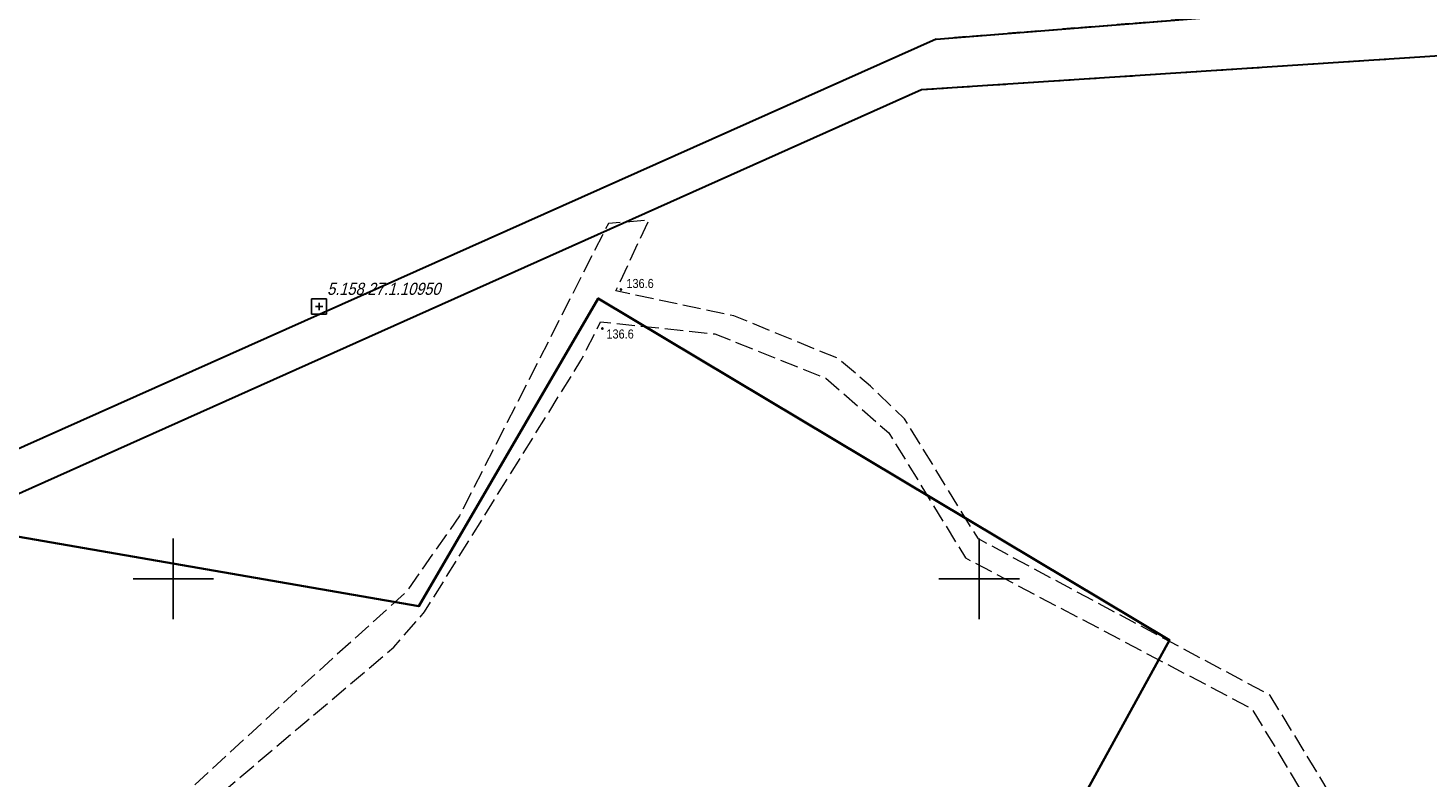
# Model space of a CAD drawing. Header units: metres. Extents: x 5548743 to 5556416, y 5707500 to 5714000.
# Tile 87 of 203: x 5552582 to 5552756, y 5711275 to 5711368. Entities that reach past the tile are written whole.
import ezdxf
from ezdxf.enums import TextEntityAlignment as Align

# ---------------------------------------------------------------- set-up
doc = ezdxf.new("R2010")
doc.units = ezdxf.units.M
doc.header["$MEASUREMENT"] = 0
for name, pattern in [('1.5_0.75', [2.25, 1.5, -0.75]), ('2.25_0.75', [3, 2.25, -0.75]), ('219-1000', [0])]:
    doc.linetypes.add(name, pattern=pattern)
doc.layers.get('0').update_dxf_attribs({"color": 2, "linetype": 'CONTINUOUS', "lineweight": 5})
for name, color, linetype in [('216-obręb ewidencyjny', 7, 'CONTINUOUS'), ('217-kontur klasyfikacyjny', 7, 'CONTINUOUS'), ('218-kontur użytku gruntowego', 7, 'CONTINUOUS'), ('219-działka ewidencyjna', 7, 'CONTINUOUS'), ('jezdnia', 7, 'CONTINUOUS'), ('pikieta naturalna', 7, 'CONTINUOUS'), ('pikieta naturalna-Atr2', 7, 'CONTINUOUS'), ('Szczegółowa osnowa geodezyjna pozioma', 7, 'CONTINUOUS'), ('Szczegółowa osnowa geodezyjna pozioma-Atr103', 7, 'CONTINUOUS'), ('Wstawianie ramki sekcyjnej z opisem', 7, 'CONTINUOUS')]:
    doc.layers.add(name, color=color, linetype=linetype)
doc.styles.get("Standard").update_dxf_attribs({"font": 'Working1250', "width": 0.75})

# ---------------------------------------------------------------- blocks, each defined once
blk = doc.blocks.new('PW01')
at = {"linetype": 'Continuous', "lineweight": 13}
h = blk.add_hatch(color=0, dxfattribs=at)
edge = h.paths.add_edge_path()
edge.add_arc((0, 0), 0.18, 0, 360)
blk = doc.blocks.new('OSSP')
at = {"color": 0}
for p, q in [((-0.939, 0.938), (-0.939, -0.938)), ((-0.939, 0.938), (-0.939, -0.938)), ((0.936, 0.938), (-0.939, 0.938)), ((0.936, 0.938), (-0.939, 0.938)), ((0.45, 0), (-0.45, 0)), ((0.45, 0), (-0.45, 0)), ((0, -0.45), (0, 0.45)), ((0, -0.45), (0, 0.45)), ((0.936, -0.938), (0.936, 0.938)), ((0.936, -0.938), (0.936, 0.938)), ((-0.939, -0.938), (0.936, -0.938)), ((-0.939, -0.938), (0.936, -0.938))]:
    blk.add_line(p, q, dxfattribs=at)
blk = doc.blocks.new('RAMKA1000K')
at = {"color": 0}
for p, q in [((600, 295), (600, 305)), ((700, 295), (700, 305)), ((595, 300), (605, 300)), ((695, 300), (705, 300))]:
    blk.add_line(p, q, dxfattribs=at)

msp = doc.modelspace()

# ---------------------------------------------------------------- linework, layer by layer
at = {"layer": '216-obręb ewidencyjny', "color": 4, "linetype": 'Continuous', "lineweight": 35, "flags": 128}
for points in [[(5552408.35, 5711282.97), (5552418.7, 5711333.31), (5552630.48, 5711296.61), (5552652.73, 5711334.79), (5552723.61, 5711292.4), (5552707.75, 5711263.47), (5552673.7, 5711220.96), (5552668.71, 5711163.97), (5552447.39, 5711155.21), (5552439.76, 5711197.02), (5552511.95, 5711230.73)], [(5552418.7, 5711333.31), (5552408.35, 5711282.97), (5552511.95, 5711230.73), (5552439.76, 5711197.02), (5552447.39, 5711155.21), (5552668.71, 5711163.97), (5552673.7, 5711220.96), (5552707.75, 5711263.47), (5552723.61, 5711292.4), (5552652.73, 5711334.79), (5552630.48, 5711296.61)]]:
    msp.add_lwpolyline(points, close=True, dxfattribs=at)
at = {"layer": '217-kontur klasyfikacyjny', "color": 3, "linetype": '1.5_0.75', "lineweight": 18, "flags": 128}
for points in [[(5552652.73, 5711334.79), (5552630.48, 5711296.61)], [(5552723.61, 5711292.4), (5552652.73, 5711334.79)], [(5552630.48, 5711296.61), (5552418.7, 5711333.31)], [(5552707.75, 5711263.47), (5552723.61, 5711292.4)]]:
    msp.add_lwpolyline(points, dxfattribs=at)
at = {"layer": '218-kontur użytku gruntowego', "color": 70, "linetype": '1.5_0.75', "lineweight": 18, "flags": 128}
for points in [[(5552732.07, 5711369.95), (5552694.66, 5711366.97)], [(5552694.66, 5711366.97), (5552732.07, 5711369.95)], [(5552694.66, 5711366.97), (5552576.88, 5711314.38)], [(5552576.88, 5711314.38), (5552694.66, 5711366.97)], [(5552692.83, 5711360.66), (5552757.83, 5711364.93)], [(5552757.83, 5711364.93), (5552692.83, 5711360.66)], [(5552578.1, 5711309.35), (5552692.83, 5711360.66)], [(5552692.83, 5711360.66), (5552578.1, 5711309.35)], [(5552652.73, 5711334.79), (5552630.48, 5711296.61)], [(5552630.48, 5711296.61), (5552652.73, 5711334.79)], [(5552723.61, 5711292.4), (5552652.73, 5711334.79)], [(5552652.73, 5711334.79), (5552723.61, 5711292.4)], [(5552630.48, 5711296.61), (5552418.7, 5711333.31)], [(5552418.7, 5711333.31), (5552630.48, 5711296.61)], [(5552707.75, 5711263.47), (5552723.61, 5711292.4)], [(5552723.61, 5711292.4), (5552707.75, 5711263.47)]]:
    msp.add_lwpolyline(points, dxfattribs=at)
at = {"layer": '219-działka ewidencyjna', "color": 94, "linetype": '219-1000', "lineweight": 30, "flags": 128}
for points in [[(5552694.66, 5711366.97), (5552732.07, 5711369.95)], [(5552694.66, 5711366.97), (5552576.88, 5711314.38)], [(5552757.83, 5711364.93), (5552692.83, 5711360.66)], [(5552692.83, 5711360.66), (5552578.1, 5711309.35)], [(5552630.48, 5711296.61), (5552652.73, 5711334.79)], [(5552652.73, 5711334.79), (5552723.61, 5711292.4)], [(5552418.7, 5711333.31), (5552630.48, 5711296.61)], [(5552707.75, 5711263.47), (5552723.61, 5711292.4)]]:
    msp.add_lwpolyline(points, dxfattribs=at)
at = {"layer": 'jezdnia', "color": 252, "linetype": '2.25_0.75', "lineweight": 18, "flags": 128}
msp.add_lwpolyline([(5552255.88, 5711162.93), (5552254.61, 5711158.51), (5552320.29, 5711149.26), (5552348.62, 5711156.63), (5552354.01, 5711158.15), (5552361.31, 5711160.11), (5552373.22, 5711162.44), (5552384.01, 5711166.66), (5552410.06, 5711177.05), (5552441.29, 5711191.72), (5552458.74, 5711200.63), (5552465.68, 5711204.44), (5552516.1, 5711227.26), (5552543.82, 5711239.46), (5552582.51, 5711257.71), (5552594, 5711263.25), (5552615.55, 5711281.52), (5552627.38, 5711291.51), (5552631.19, 5711295.9), (5552650.59, 5711327.07), (5552653.03, 5711331.89), (5552667.22, 5711330.38), (5552680.97, 5711324.89), (5552688.81, 5711318.09), (5552698.3, 5711302.59), (5552721.97, 5711290.12), (5552733.85, 5711283.87), (5552744.23, 5711266.62), (5552724.59, 5711252.67), (5552738.63, 5711243.07), (5552767.27, 5711201.76), (5552800.23, 5711136.86), (5552809.72, 5711118.55), (5552812.18, 5711118.73), (5552769.49, 5711202.88), (5552741.96, 5711244.52), (5552728.53, 5711252.69), (5552747.72, 5711266.48), (5552736.13, 5711285.52), (5552699.9, 5711304.94), (5552690.73, 5711319.86), (5552686.53, 5711323.88), (5552682.54, 5711327.31), (5552669.56, 5711332.63), (5552654.91, 5711335.71), (5552659.01, 5711344.48), (5552654, 5711344.1), (5552635.52, 5711307.81), (5552628.86, 5711298.32), (5552615.18, 5711285.97), (5552602.57, 5711274.34), (5552591.22, 5711265.73), (5552582.44, 5711261.42), (5552539.52, 5711241.92), (5552512.74, 5711230.05), (5552439.01, 5711197.33), (5552424.54, 5711187.88), (5552406.6, 5711179.25), (5552376, 5711168.25), (5552369.46, 5711165.94), (5552357.84, 5711163.72), (5552320.38, 5711152.85)], close=True, dxfattribs=at)

# ---------------------------------------------------------------- block references
at = {"layer": 'pikieta naturalna', "color": 252, "linetype": 'Continuous', "lineweight": 13}
for p in [(5552655.55, 5711335.89), (5552653.24, 5711331.05)]:
    msp.add_blockref('PW01', p, dxfattribs=at)
at = {"layer": 'Szczegółowa osnowa geodezyjna pozioma', "color": 252, "linetype": 'Continuous', "lineweight": 13}
msp.add_blockref('OSSP', (5552618.092, 5711333.778), dxfattribs=at)
at = {"layer": 'Wstawianie ramki sekcyjnej z opisem', "color": 8, "linetype": 'Continuous', "lineweight": 5}
msp.add_blockref('RAMKA1000K', (5552000, 5711000), dxfattribs=at)
msp.add_blockref('RAMKA1000K', (5552000, 5711000), dxfattribs=at)
msp.add_blockref('RAMKA1000K', (5552000, 5711000), dxfattribs=at)
msp.add_blockref('RAMKA1000K', (5552000, 5711000), dxfattribs=at)

# ---------------------------------------------------------------- texts
at = {"layer": 'pikieta naturalna-Atr2', "color": 252, "width": 0.9}
for p in [(5552656.23, 5711336.08), (5552653.75, 5711329.81)]:
    msp.add_text('136.6', height=1.125, dxfattribs=at).set_placement(p)
at = {"layer": 'Szczegółowa osnowa geodezyjna pozioma-Atr103', "color": 252, "oblique": 15, "width": 0.9}
msp.add_text('5.158.27.1.10950', height=1.5, dxfattribs=at).set_placement((5552619.092, 5711334.778), align=Align.BOTTOM_LEFT)

doc.saveas('drawing.dxf')
